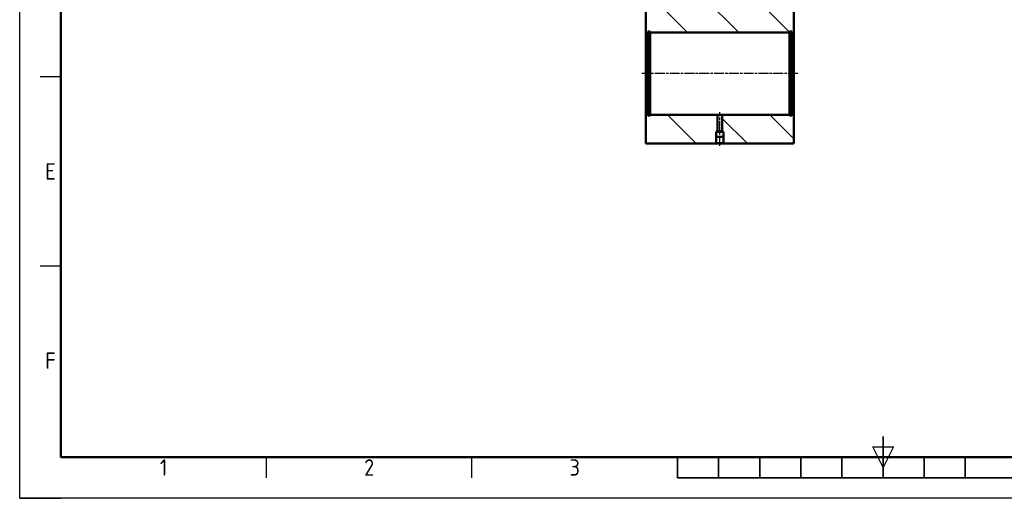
# Model space of a CAD drawing. Header units: millimetres. Extents: x 246 to 3001, y -131 to 1354.
# Tile 1 of 6: x 246 to 1443, y -131 to 451. Entities that reach past the tile are written whole.
import ezdxf
from ezdxf.enums import TextEntityAlignment as Align

# ---------------------------------------------------------------- set-up
doc = ezdxf.new("R2010")
doc.units = ezdxf.units.MM
doc.linetypes.add('AM_ISO08W050', pattern=[18, 12, -1.5, 3, -1.5])
for name, color, linetype, lineweight in [('AM_0', 7, 'Continuous', 50), ('AM_4', 92, 'Continuous', 25), ('AM_7', 142, 'AM_ISO08W050', 25), ('AM_8', 1, 'Continuous', 25), ('AM_BOR', 7, 'Continuous', 30)]:
    doc.layers.add(name, color=color, linetype=linetype, lineweight=lineweight)
doc.styles.add('ACISOTS', font='isocp.shx', dxfattribs={"height": 1})
pattern_1 = [(135, (0, 0), (-31.1127, -31.1127), [])]

# ---------------------------------------------------------------- blocks, each defined once
blk = doc.blocks.new('ISO_A3')
for p, q in [((10, 287), (10, 10)), ((10, 10), (410, 10))]:
    blk.add_line(p, q)
at = {"layer": 'AM_BOR', "color": 1, "lineweight": 25}
for p, q in [((0, 0), (0, 297)), ((10, 102.5), (5, 102.5)), ((10, 56.5), (5, 56.5)), ((210, 7.5), (207.5, 12.5)), ((207.5, 12.5), (212.5, 12.5)), ((212.5, 12.5), (210, 7.5)), ((60, 5), (60, 10)), ((110, 5), (110, 10)), ((420, 0), (0, 0))]:
    blk.add_line(p, q, dxfattribs=at)
at = {"layer": 'AM_BOR', "color": 140, "lineweight": 35}
for p, q in [((210, 5), (210, 15)), ((160, 5), (160, 10)), ((170, 5), (170, 10)), ((180, 5), (180, 10)), ((190, 5), (190, 10)), ((200, 5), (200, 10)), ((220, 5), (220, 10)), ((230, 5), (230, 10)), ((160, 5), (260, 5))]:
    blk.add_line(p, q, dxfattribs=at)
at = {"layer": 'AM_BOR'}
for q in [(0, 10), (10, 0)]:
    blk.add_line((0, 0), q, dxfattribs=at)
at = {"layer": 'AM_BOR', "color": 1, "lineweight": 25, "style": 'ACISOTS'}
for s, p in [('E', (7.5, 79.5)), ('F', (7.5, 33.5)), ('1', (35, 7.5)), ('2', (85, 7.5)), ('3', (135, 7.5))]:
    blk.add_text(s, height=4, dxfattribs=at).set_placement(p, align=Align.MIDDLE)

msp = doc.modelspace()

# ---------------------------------------------------------------- hatches: boundary and pattern name
at = {"layer": 'AM_8'}
h = msp.add_hatch(dxfattribs=at)
h.set_pattern_fill('_U', color=256, scale=44, angle=135, style=0, pattern_type=0)
h.set_pattern_definition(pattern_1)
h.paths.add_polyline_path([(1007.1, 435.7), (1009.6, 435.7), (1009.6, 436.7), (1012.3, 436.7), (1012.3, 435.7), (1181.9, 435.7), (1181.9, 436.7), (1184.6, 436.7), (1184.6, 435.7), (1187.1, 435.7), (1187.1, 630.7), (1162.1, 630.7), (1162.1, 631), (1007.1, 631), (1007.1, 566.7), (1008.1, 565.7), (1017.1, 565.7), (1017.1, 555.7), (1018.3, 553.6), (1077.3, 553.6), (1084.7, 540.7), (1077.3, 527.9), (1018.3, 527.9), (1017.1, 525.7), (1017.1, 515.7), (1007.1, 515.7)])
h = msp.add_hatch(dxfattribs=at)
h.set_pattern_fill('_U', color=256, scale=44, angle=135, style=0, pattern_type=0)
h.set_pattern_definition(pattern_1)
h.paths.add_polyline_path([(1092.7, 314.7), (1094.1, 315.5), (1094.1, 335.7), (1012.3, 335.7), (1012.3, 334.7), (1009.6, 334.7), (1009.6, 335.7), (1007.1, 335.7), (1007.1, 300.7), (1092.1, 300.7), (1092.7, 301.1)])
h = msp.add_hatch(dxfattribs=at)
h.set_pattern_fill('_U', color=256, scale=44, angle=135, style=0, pattern_type=0)
h.set_pattern_definition(pattern_1)
h.paths.add_polyline_path([(1101.5, 301.1), (1102.1, 300.7), (1187.1, 300.7), (1187.1, 335.7), (1184.6, 335.7), (1184.6, 334.7), (1181.9, 334.7), (1181.9, 335.7), (1100.1, 335.7), (1100.1, 315.5), (1101.5, 314.7)])

# ---------------------------------------------------------------- linework, layer by layer
at = {"layer": 'AM_0'}
for p, q in [((1187.1, 1120.7), (1187.1, 300.7)), ((1187.1, 435.7), (1187.1, 630.7)), ((1007.1, 515.7), (1007.1, 300.7)), ((1007.1, 435.7), (1009.6, 435.7)), ((1009.6, 334.7), (1009.6, 436.7)), ((1009.6, 436.7), (1012.3, 436.7)), ((1012.3, 334.7), (1012.3, 436.7)), ((1012.3, 435.7), (1181.9, 435.7)), ((1181.9, 334.7), (1181.9, 436.7)), ((1184.6, 436.7), (1181.9, 436.7)), ((1184.6, 334.7), (1184.6, 436.7)), ((1187.1, 435.7), (1184.6, 435.7)), ((1187.1, 335.7), (1187.1, 435.7)), ((1009.6, 335.7), (1007.1, 335.7)), ((1012.3, 335.7), (1181.9, 335.7)), ((1094.1, 315.5), (1094.1, 335.7)), ((1100.1, 315.5), (1100.1, 335.7)), ((1184.6, 335.7), (1187.1, 335.7)), ((1187.1, 335.7), (1187.1, 300.7)), ((1012.3, 334.7), (1009.6, 334.7)), ((1181.9, 334.7), (1184.6, 334.7)), ((1092.7, 314.7), (1094.1, 315.5)), ((1101.5, 314.7), (1092.7, 314.7)), ((1092.7, 301.1), (1092.7, 314.7)), ((1100.1, 315.5), (1094.1, 315.5)), ((1101.5, 314.7), (1100.1, 315.5)), ((1101.5, 301.1), (1101.5, 314.7)), ((1007.1, 300.7), (1092.1, 300.7)), ((1187.1, 300.7), (1007.1, 300.7)), ((1092.1, 308.7), (1102.1, 308.7)), ((1092.1, 300.7), (1092.7, 301.1)), ((1102.1, 300.7), (1092.1, 300.7)), ((1092.7, 301.1), (1101.5, 301.1)), ((1102.1, 300.7), (1101.5, 301.1)), ((1187.1, 300.7), (1102.1, 300.7))]:
    msp.add_line(p, q, dxfattribs=at)
at = {"layer": 'AM_4'}
for p, q in [((1092.1, 308.7), (1092.1, 300.7)), ((1102.1, 308.7), (1102.1, 300.7))]:
    msp.add_line(p, q, dxfattribs=at)
at = {"layer": 'AM_7'}
for p, q in [((1192.1, 385.7), (1002.1, 385.7)), ((1097.1, 297.7), (1097.1, 338.7))]:
    msp.add_line(p, q, dxfattribs=at)

# ---------------------------------------------------------------- block references
at = {"layer": 'AM_0', "lineweight": 0, "xscale": 5, "yscale": 5, "zscale": 5}
msp.add_blockref('ISO_A3', (245.6, -130.9), dxfattribs=at)

doc.saveas('drawing.dxf')
